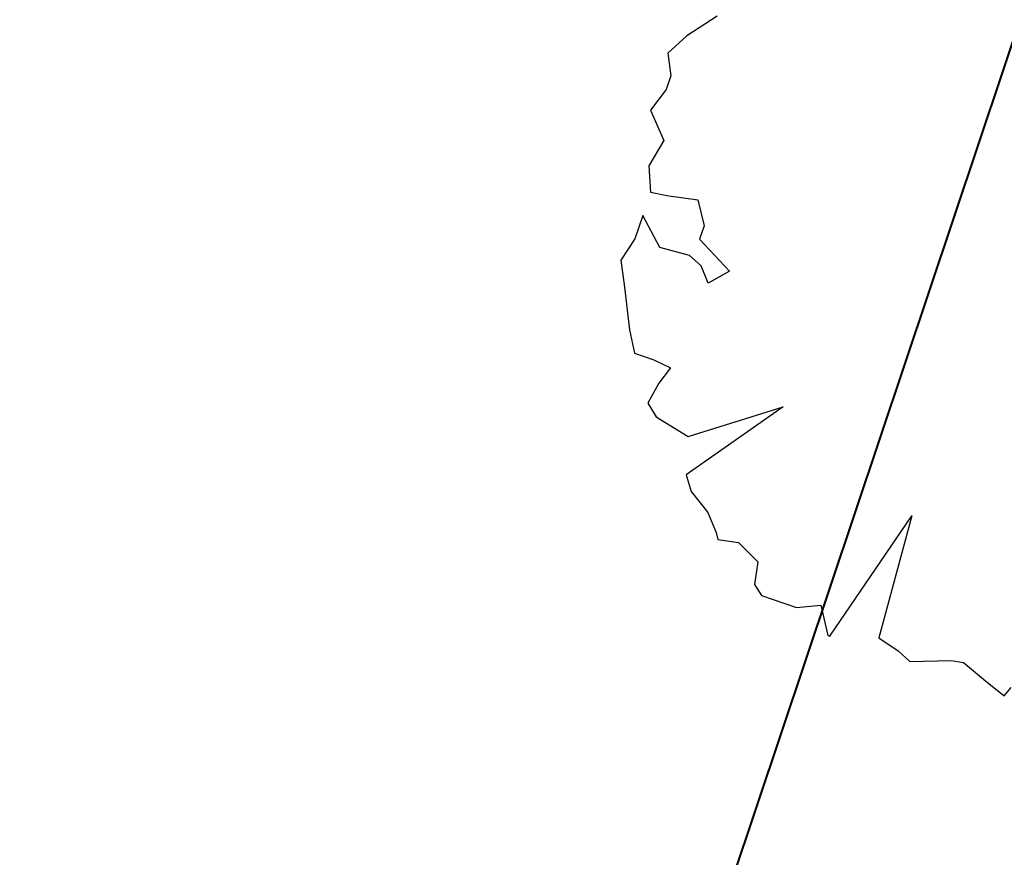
# Model space of a CAD drawing. Header units: metres. Extents: x 6599594 to 6600699, y 5687867 to 5691114.
# Tile 187 of 256: x 6599947.92 to 6599951.2, y 5688882.56 to 5688885.35. Entities that reach past the tile are written whole.
import ezdxf

# ---------------------------------------------------------------- set-up
doc = ezdxf.new("R2010")
doc.units = ezdxf.units.M
doc.header["$MEASUREMENT"] = 0
for name, pattern in [('1', [0]), ('3_EGBZ', [1.5, 1, -0.5]), ('BTO', [0]), ('BUG', [1.5, 1, -0.5])]:
    doc.linetypes.add(name, pattern=pattern)
for name, color, linetype, lineweight in [('_dren', 30, '3_EGBZ', 40), ('_kolor chodnik', 50, '1', 5), ('_kolor jezdnia', 4, '1', 0), ('_kolor pobocze', 211, '1', 5), ('_kolor zjazdy kostka', 7, '1', 5), ('_kolor ścieżka @ 1', 10, '1', 0), ('_nasadzenia', 72, 'BUG', 30), ('_podział mój', 201, 'BTO', 40)]:
    doc.layers.add(name, color=color, linetype=linetype, lineweight=lineweight)
doc.layers.add('RS-drzewa projektowane', color=7, linetype='CONTINUOUS')
pattern_1 = [(45, (0, 0), (-0.1414213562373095, 0.1414213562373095), []), (135, (0, 0), (-0.1414213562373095, -0.1414213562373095), [])]

# ---------------------------------------------------------------- blocks, each defined once
blk = doc.blocks.new('d2')
at = {"layer": '_nasadzenia'}
for p, q in [((-293021.0134116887, 28215.68572355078), (-293021.1669246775, 28215.58608800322)), ((-293021.1669246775, 28215.58608800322), (-293021.2618386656, 28215.49902084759)), ((-293021.2618386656, 28215.49902084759), (-293021.2464474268, 28215.38512895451)), ((-293021.2464474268, 28215.38512895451), (-293021.2697131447, 28215.3170349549)), ((-293021.2697131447, 28215.3170349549), (-293021.3484996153, 28215.21359418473)), ((-293021.3484996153, 28215.21359418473), (-293021.2814021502, 28215.06030916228)), ((-293021.2814021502, 28215.06030916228), (-293021.3571103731, 28214.93409001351)), ((-293021.3571103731, 28214.93409001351), (-293021.3483664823, 28214.80074269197)), ((-293021.3483664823, 28214.80074269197), (-293021.2672380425, 28214.78388680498)), ((-293021.2672380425, 28214.78388680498), (-293021.1113830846, 28214.76322569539)), ((-293021.1113830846, 28214.76322569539), (-293021.0798643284, 28214.63296018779)), ((-293021.3882505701, 28214.6840101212), (-293021.4281346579, 28214.56727755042)), ((-293021.3017019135, 28214.52407919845), (-293021.3882505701, 28214.6840101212)), ((-293021.0798643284, 28214.63296018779), (-293021.1031300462, 28214.56486618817)), ((-293021.4281346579, 28214.56727755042), (-293021.4971955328, 28214.46051383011)), ((-293021.1031300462, 28214.56486618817), (-293020.9515804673, 28214.40445299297)), ((-293021.1524943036, 28214.4839626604), (-293021.3017019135, 28214.52407919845)), ((-293021.4971955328, 28214.46051383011), (-293021.4787260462, 28214.32384355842)), ((-293021.0943861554, 28214.43151886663), (-293021.1524943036, 28214.4839626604)), ((-293021.0592982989, 28214.34348716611), (-293021.0943861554, 28214.43151886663)), ((-293020.9515804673, 28214.40445299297), (-293021.0592982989, 28214.34348716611)), ((-293021.4787260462, 28214.32384355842), (-293021.4543454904, 28214.10911043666)), ((-293021.4543454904, 28214.10911043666), (-293021.4292286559, 28213.99189559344)), ((-293021.4292286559, 28213.99189559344), (-293021.3319726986, 28213.95866609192)), ((-293021.3319726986, 28213.95866609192), (-293021.2477660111, 28213.91903182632)), ((-293021.2477660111, 28213.91903182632), (-293021.3068558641, 28213.8414512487)), ((-293021.3068558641, 28213.8414512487), (-293021.3628674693, 28213.74109229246)), ((-293021.3628674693, 28213.74109229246), (-293021.3211322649, 28213.67251602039)), ((-293020.6827278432, 28213.72211137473), (-293021.1705643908, 28213.3820784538)), ((-293021.1593662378, 28213.57379206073), (-293020.6827278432, 28213.72211137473)), ((-293021.3211322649, 28213.67251602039), (-293021.1593662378, 28213.57379206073)), ((-293021.1705643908, 28213.3820784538), (-293021.14520213, 28213.29736970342)), ((-293021.14520213, 28213.29736970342), (-293021.061486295, 28213.19272325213)), ((-293021.061486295, 28213.19272325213), (-293021.0199965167, 28213.09164088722)), ((-293020.4486406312, 28212.57052589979), (-293020.0360262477, 28213.17468230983)), ((-293020.0360262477, 28213.17468230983), (-293020.2016862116, 28212.5621920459)), ((-293021.0199965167, 28213.09164088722), (-293021.0105163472, 28213.05581184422)), ((-293021.0105163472, 28213.05581184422), (-293020.906613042, 28213.04203777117)), ((-293020.906613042, 28213.04203777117), (-293020.8098479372, 28212.94379608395)), ((-293020.8098479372, 28212.94379608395), (-293020.8269571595, 28212.83014532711)), ((-293020.8269571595, 28212.83014532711), (-293020.7916238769, 28212.77461971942)), ((-293020.7916238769, 28212.77461971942), (-293020.6165631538, 28212.71480661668)), ((-293020.6165631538, 28212.71480661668), (-293020.4929632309, 28212.72689273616)), ((-293020.4929632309, 28212.72689273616), (-293020.4583662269, 28212.57384884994)), ((-293020.4583662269, 28212.57384884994), (-293020.4486406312, 28212.57052589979)), ((-293020.2016862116, 28212.5621920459), (-293020.1046756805, 28212.49645645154)), ((-293020.1046756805, 28212.49645645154), (-293020.0465675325, 28212.44401265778)), ((-293020.0465675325, 28212.44401265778), (-293019.8385154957, 28212.44897060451)), ((-293019.8385154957, 28212.44897060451), (-293019.7768382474, 28212.43876061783)), ((-293019.7768382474, 28212.43876061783), (-293019.6670238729, 28212.34692369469)), ((-293019.6670238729, 28212.34692369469), (-293019.5733370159, 28212.2714603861)), ((-293019.5733370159, 28212.2714603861), (-293019.5372674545, 28212.31345305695))]:
    blk.add_line(p, q, dxfattribs=at)
blk = doc.blocks.new('hhh')
at = {"layer": '_podział mój'}
blk.add_line((6600012.715234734, 5689068.962127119), (6599853.466151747, 5688593.232024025), dxfattribs=at)

msp = doc.modelspace()

# ---------------------------------------------------------------- hatches: boundary and pattern name
at = {"layer": '_kolor chodnik'}
h = msp.add_hatch(dxfattribs=at)
h.set_pattern_fill('ANSI37', color=256, scale=1.6)
h.set_pattern_definition(pattern_1)
h.paths.add_polyline_path([(6599849.938171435, 5688542.085872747), (6599852.232147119, 5688548.938742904), (6599853.573135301, 5688548.489851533), (6599853.827082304, 5688549.248475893), (6599851.793849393, 5688549.929093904), (6599849.895278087, 5688548.982823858), (6599847.823506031, 5688542.793750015)])
edge = h.paths.add_edge_path()
edge.add_line((6600018.106075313, 5689087.454911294), (6600022.42781917, 5689091.229234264))
edge.add_line((6600022.42781917, 5689091.229234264), (6600020.233254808, 5689093.742094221))
edge.add_line((6600020.233254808, 5689093.742094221), (6600017.159471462, 5689091.057656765))
edge.add_arc((6600023.275194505, 5689085.385140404), 8.34143334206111, 137.1531558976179, 148.8016577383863)
edge.add_line((6600016.140105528, 5689089.706021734), (6600018.106075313, 5689087.454911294))
h.paths.add_polyline_path([(6600038.501784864, 5689187.59229436), (6600037.906968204, 5689187.700586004), (6600037.638296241, 5689186.224843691), (6600038.240083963, 5689186.115282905)])
h.paths.add_polyline_path([(6600069.098302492, 5689360.276020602), (6600068.321239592, 5689360.413462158), (6600068.064048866, 5689358.936495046), (6600068.836639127, 5689358.799546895)])
h.paths.add_polyline_path([(6600082.393785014, 5689362.950258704), (6600082.941124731, 5689366.103121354), (6600081.481377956, 5689366.361351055), (6600080.923159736, 5689363.210828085)])
h.paths.add_polyline_path([(6600074.022236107, 5689388.065861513), (6600072.983907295, 5689388.249860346), (6600072.723374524, 5689386.772538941), (6600073.760538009, 5689386.588865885)])
h.paths.add_polyline_path([(6600105.602402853, 5689486.45426531), (6600106.738797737, 5689489.760539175), (6600105.28818975, 5689490.281952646), (6600104.132785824, 5689486.965912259)])
h.paths.add_polyline_path([(6600132.519778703, 5689678.737346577), (6600131.636986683, 5689678.922259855), (6600131.330470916, 5689677.453953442), (6600132.212256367, 5689677.269208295)])
h.paths.add_polyline_path([(6600156.649397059, 5689798.7449027), (6600156.48800471, 5689797.95886096), (6600157.450195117, 5689797.757316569), (6600157.615023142, 5689798.542205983)])
h.paths.add_polyline_path([(6600189.055358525, 5689948.643107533), (6600187.902868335, 5689948.884512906), (6600187.600024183, 5689947.417400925), (6600188.748131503, 5689947.176379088)])
edge = h.paths.add_edge_path()
edge.add_line((6600204.459383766, 5690032.969035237), (6600204.153258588, 5690031.227801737))
edge.add_arc((6600202.328347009, 5690027.299936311), 4.331100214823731, 41.853001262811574, 65.08011546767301, ccw=False)
edge.add_arc((6600032.903931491, 5690051.979071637), 174.020003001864, 352.8070218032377, 353.495463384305)
edge.add_arc((6600202.372679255, 5690027.343587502), 5.999999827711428, 55.12102442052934, 69.64815978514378)
edge = h.paths.add_edge_path()
edge.add_line((6600205.046027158, 5690040.265402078), (6600204.972740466, 5690038.483452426))
edge.add_arc((6600203.986269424, 5690044.401803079), 5.999999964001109, 279.4630688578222, 294.9140560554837)
edge.add_line((6600206.513819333, 5690038.960158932), (6600206.607027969, 5690041.030672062))
edge.add_arc((6600203.986269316, 5690044.401803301), 4.270000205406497, 284.3702444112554, 307.86193139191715, ccw=False)
edge = h.paths.add_edge_path()
edge.add_arc((6600203.547470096, 5690044.558759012), 6.446878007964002, 324.43500910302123, 356.20133685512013, ccw=False)
edge.add_arc((6600203.986269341, 5690044.401803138), 6.000000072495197, 323.2169970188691, 357.4193489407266)
h.paths.add_polyline_path([(6600208.910055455, 5690121.713696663), (6600208.146285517, 5690121.748120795), (6600207.125602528, 5690121.794124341), (6600209.971605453, 5690121.665851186)])
edge = h.paths.add_edge_path()
edge.add_line((6600238.769818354, 5690481.648294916), (6600240.338176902, 5690490.87374652))
edge.add_line((6600240.338176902, 5690490.87374652), (6600241.251295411, 5690510.829461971))
edge.add_line((6600241.251295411, 5690510.829461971), (6600239.524022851, 5690510.928942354))
edge.add_line((6600239.524022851, 5690510.928942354), (6600238.633343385, 5690491.167757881))
edge.add_line((6600238.633343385, 5690491.167757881), (6600234.579716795, 5690467.661262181))
edge.add_line((6600234.579716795, 5690467.661262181), (6600234.449796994, 5690464.966873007))
edge.add_arc((6600242.443669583, 5690464.607462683), 8.001948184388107, 177.4256737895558, 268.2543056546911)
edge.add_line((6600242.199903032, 5690456.609228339), (6600242.216657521, 5690457.359274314))
edge.add_line((6600242.216657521, 5690457.359274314), (6600242.305257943, 5690458.836738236))
edge.add_arc((6600242.444504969, 5690464.607952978), 5.772894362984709, 177.0298084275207, 268.6178439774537, ccw=False)
edge.add_line((6600236.679365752, 5690464.907083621), (6600236.951876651, 5690470.95443634))
edge.add_line((6600236.951876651, 5690470.95443634), (6600238.15078669, 5690478.210832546))
edge.add_line((6600238.15078669, 5690478.210832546), (6600238.769818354, 5690481.648294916))
h.paths.add_polyline_path([(6600238.769818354, 5690481.648294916), (6600238.15078669, 5690478.210832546), (6600239.670056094, 5690477.930590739), (6600240.266710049, 5690481.376366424)])
edge = h.paths.add_edge_path()
edge.add_line((6600223.366500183, 5690460.339976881), (6600223.278629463, 5690457.997544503))
edge.add_arc((6600220.967166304, 5690465.656339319), 7.999999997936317, 286.7940807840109, 300.2738222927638)
edge.add_line((6600225.000231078, 5690458.747331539), (6600225.240084, 5690461.623695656))
edge.add_arc((6600221.105749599, 5690465.648640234), 5.76999998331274, 293.06724424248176, 315.7681070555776, ccw=False)
edge = h.paths.add_edge_path()
edge.add_arc((6600220.025145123, 5690444.676291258), 5.770000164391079, 37.996647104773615, 59.94382588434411, ccw=False)
edge.add_line((6600224.572175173, 5690448.22839199), (6600224.817793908, 5690451.081798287))
edge.add_arc((6600220.025145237, 5690444.676291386), 7.999999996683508, 53.19588653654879, 68.15166733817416)
edge.add_line((6600223.00235276, 5690452.101669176), (6600222.91504296, 5690449.670427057))
edge = h.paths.add_edge_path()
edge.add_arc((6600221.105749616, 5690465.648640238), 7.999999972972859, 328.0222308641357, 357.0132597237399)
edge.add_line((6600229.094882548, 5690465.23180147), (6600229.218816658, 5690467.593604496))
edge.add_line((6600229.218816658, 5690467.593604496), (6600228.218919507, 5690467.645774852))
edge.add_line((6600228.218919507, 5690467.645774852), (6600227.891778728, 5690461.411918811))
h.paths.add_polyline_path([(6600200.980142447, 5690012.236744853), (6600202.317278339, 5690011.956662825), (6600202.522293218, 5690012.935421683), (6600201.182321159, 5690013.216097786)])
h.paths.add_polyline_path([(6600196.457878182, 5689983.98337835), (6600195.202332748, 5689984.246370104), (6600194.899091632, 5689982.777335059), (6600196.150355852, 5689982.515240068)])
edge = h.paths.add_edge_path()
edge.add_line((6600112.305909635, 5689517.991018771), (6600112.691041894, 5689519.807934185))
edge.add_line((6600112.691041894, 5689519.807934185), (6600113.245521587, 5689522.423769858))
edge.add_line((6600113.245521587, 5689522.423769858), (6600111.553124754, 5689522.782507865))
edge.add_line((6600111.553124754, 5689522.782507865), (6600107.405864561, 5689503.21722655))
edge.add_line((6600107.405864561, 5689503.21722655), (6600099.494506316, 5689480.361667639))
edge.add_line((6600099.494506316, 5689480.361667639), (6600099.182814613, 5689478.891218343))
edge.add_arc((6600107.008997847, 5689477.232359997), 8.000059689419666, 168.0325629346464, 257.7529108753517)
edge.add_line((6600105.311960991, 5689469.414366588), (6600105.784990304, 5689471.593619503))
edge.add_arc((6600107.008927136, 5689477.232314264), 5.769999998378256, 168.0321375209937, 257.7533362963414, ccw=False)
edge.add_line((6600101.364343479, 5689478.42879883), (6600101.647245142, 5689479.76342708))
edge.add_line((6600101.647245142, 5689479.76342708), (6600104.132785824, 5689486.965912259))
edge.add_line((6600104.132785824, 5689486.965912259), (6600105.28818975, 5689490.281952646))
edge.add_line((6600105.28818975, 5689490.281952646), (6600108.240043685, 5689498.809726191))
edge.add_line((6600108.240043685, 5689498.809726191), (6600112.305909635, 5689517.991018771))
h.paths.add_polyline_path([(6600136.009573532, 5689645.499114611), (6600138.333647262, 5689645.012304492), (6600138.661671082, 5689646.578318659), (6600134.869459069, 5689647.372651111)])
at = {"layer": '_kolor jezdnia'}
h = msp.add_hatch(dxfattribs=at)
h.set_pattern_fill('ANSI37', color=4, scale=3.5)
h.set_pattern_definition([(45, (0, 0), (-0.3093592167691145, 0.3093592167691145), []), (135, (0, 0), (-0.3093592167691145, -0.3093592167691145), [])])
edge = h.paths.add_edge_path()
edge.add_line((6599833.066047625, 5688539.933393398), (6599850.649511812, 5688527.983462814))
edge.add_arc((6599857.337592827, 5688536.653968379), 10.95025544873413, 169.5012687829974, 232.3548431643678, ccw=False)
edge.add_arc((6599858.085851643, 5688536.618142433), 11.69295282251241, 162.2507788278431, 169.9967502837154, ccw=False)
edge.add_line((6599846.949484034, 5688540.182754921), (6599847.823506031, 5688542.793750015))
edge.add_line((6599847.823506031, 5688542.793750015), (6599849.895278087, 5688548.982823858))
edge.add_line((6599849.895278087, 5688548.982823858), (6599852.434748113, 5688556.56906746))
edge.add_line((6599852.434748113, 5688556.56906746), (6599928.48625871, 5688783.760284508))
edge.add_line((6599928.48625871, 5688783.760284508), (6599931.025728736, 5688791.34652811))
edge.add_line((6599931.025728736, 5688791.34652811), (6599996.657773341, 5688987.411326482))
edge.add_line((6599996.657773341, 5688987.411326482), (6599999.197243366, 5688994.997570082))
edge.add_line((6599999.197243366, 5688994.997570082), (6600021.930100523, 5689062.908193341))
edge.add_line((6600021.930100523, 5689062.908193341), (6600017.620224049, 5689067.371531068))
edge.add_line((6600017.620224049, 5689067.371531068), (6600016.714558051, 5689064.654078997))
edge.add_line((6600016.714558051, 5689064.654078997), (6600012.423620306, 5689051.835617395))
edge.add_line((6600012.423620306, 5689051.835617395), (6600009.884150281, 5689044.249373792))
edge.add_line((6600009.884150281, 5689044.249373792), (6599977.53516164, 5688947.612159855))
edge.add_line((6599977.53516164, 5688947.612159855), (6599974.995691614, 5688940.025916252))
edge.add_line((6599974.995691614, 5688940.025916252), (6599942.096912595, 5688841.746295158))
edge.add_line((6599942.096912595, 5688841.746295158), (6599939.557442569, 5688834.160051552))
edge.add_line((6599939.557442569, 5688834.160051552), (6599882.679288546, 5688664.246042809))
edge.add_line((6599882.679288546, 5688664.246042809), (6599880.139818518, 5688656.659799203))
edge.add_line((6599880.139818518, 5688656.659799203), (6599852.46454386, 5688573.984527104))
edge.add_line((6599852.46454386, 5688573.984527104), (6599842.470137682, 5688544.127903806))
edge.add_arc((6599835.706422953, 5688546.652910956), 7.219660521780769, 248.5480913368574, 339.52856074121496, ccw=False)
h.paths.add_polyline_path([(6600044.653202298, 5689172.271628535), (6600046.276244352, 5689181.431901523), (6600047.759199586, 5689189.801539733), (6600051.0603021, 5689208.432603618), (6600052.368792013, 5689215.817578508), (6600054.808584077, 5689229.587499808), (6600056.11707399, 5689236.972474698), (6600057.346666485, 5689243.912161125), (6600058.655146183, 5689251.297078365), (6600058.831439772, 5689252.292060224), (6600060.098987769, 5689259.445963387), (6600060.139929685, 5689259.677035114), (6600061.407468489, 5689266.830886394), (6600072.329030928, 5689328.470998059), (6600073.637511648, 5689335.855921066), (6600077.337304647, 5689356.73715072), (6600078.820259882, 5689365.106788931), (6600081.142794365, 5689378.214921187), (6600082.538516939, 5689386.092227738), (6600095.187867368, 5689457.483787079), (6600091.082877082, 5689465.8405575), (6600089.043088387, 5689454.328211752), (6600087.870641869, 5689447.711051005), (6600087.560133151, 5689445.958573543), (6600086.562151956, 5689440.326076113), (6600082.433200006, 5689417.022719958), (6600080.95024477, 5689408.65308175), (6600077.202698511, 5689387.502337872), (6600075.719743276, 5689379.132699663), (6600073.469199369, 5689366.430874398), (6600071.986244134, 5689358.061236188), (6600069.98686466, 5689346.776955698), (6600068.591142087, 5689338.899649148), (6600065.559290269, 5689321.78820693), (6600064.163567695, 5689313.910900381), (6600059.719426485, 5689288.828650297), (6600058.323703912, 5689280.951343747), (6600057.563846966, 5689276.662793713), (6600056.168124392, 5689268.785487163), (6600054.804920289, 5689261.091711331), (6600053.409197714, 5689253.21440478), (6600053.264817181, 5689252.399536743), (6600051.869094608, 5689244.522230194), (6600051.183555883, 5689240.653124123), (6600049.787833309, 5689232.775817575), (6600046.593849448, 5689214.749319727), (6600045.198126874, 5689206.872013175), (6600044.41754409, 5689202.466488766), (6600042.934588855, 5689194.096850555), (6600036.429952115, 5689157.38538759), (6600034.946996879, 5689149.01574938), (6600030.579776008, 5689124.367629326), (6600027.529365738, 5689107.151445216), (6600024.895072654, 5689094.014582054), (6600030.583685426, 5689094.264316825), (6600032.945013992, 5689106.191885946), (6600043.170247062, 5689163.901990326)])
edge = h.paths.add_edge_path()
edge.add_line((6600111.106812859, 5689535.144351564), (6600111.256844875, 5689535.85214863))
edge.add_line((6600111.256844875, 5689535.85214863), (6600112.915748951, 5689543.678261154))
edge.add_line((6600112.915748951, 5689543.678261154), (6600117.304772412, 5689564.384094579))
edge.add_line((6600117.304772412, 5689564.384094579), (6600119.067357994, 5689572.699339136))
edge.add_line((6600119.067357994, 5689572.699339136), (6600120.087667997, 5689577.512794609))
edge.add_line((6600120.087667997, 5689577.512794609), (6600121.642890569, 5689584.849775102))
edge.add_line((6600121.642890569, 5689584.849775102), (6600128.436769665, 5689616.900852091))
edge.add_line((6600128.436769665, 5689616.900852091), (6600129.991992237, 5689624.237832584))
edge.add_line((6600129.991992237, 5689624.237832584), (6600132.660554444, 5689636.827148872))
edge.add_line((6600132.660554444, 5689636.827148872), (6600133.208838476, 5689639.444704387))
edge.add_line((6600133.208838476, 5689639.444704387), (6600134.848957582, 5689647.274775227))
edge.add_line((6600134.848957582, 5689647.274775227), (6600138.97649476, 5689666.979995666))
edge.add_line((6600138.97649476, 5689666.979995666), (6600140.51410642, 5689674.320687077))
edge.add_line((6600140.51410642, 5689674.320687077), (6600145.209128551, 5689696.735129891))
edge.add_line((6600145.209128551, 5689696.735129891), (6600146.746740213, 5689704.075821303))
edge.add_line((6600146.746740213, 5689704.075821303), (6600151.462308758, 5689726.588354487))
edge.add_line((6600151.462308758, 5689726.588354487), (6600152.999920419, 5689733.929045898))
edge.add_line((6600152.999920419, 5689733.929045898), (6600155.244070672, 5689744.642813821))
edge.add_line((6600155.244070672, 5689744.642813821), (6600156.781682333, 5689751.983505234))
edge.add_line((6600156.781682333, 5689751.983505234), (6600161.635515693, 5689775.156126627))
edge.add_line((6600161.635515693, 5689775.156126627), (6600163.378142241, 5689783.475576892))
edge.add_line((6600163.378142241, 5689783.475576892), (6600163.850769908, 5689785.731942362))
edge.add_line((6600163.850769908, 5689785.731942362), (6600167.028500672, 5689800.902704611))
edge.add_line((6600167.028500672, 5689800.902704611), (6600179.49088801, 5689860.399222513))
edge.add_line((6600179.49088801, 5689860.399222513), (6600181.233514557, 5689868.718672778))
edge.add_line((6600181.233514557, 5689868.718672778), (6600181.84713393, 5689871.648144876))
edge.add_line((6600181.84713393, 5689871.648144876), (6600183.384745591, 5689878.988836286))
edge.add_line((6600183.384745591, 5689878.988836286), (6600184.935818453, 5689886.393792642))
edge.add_line((6600184.935818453, 5689886.393792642), (6600186.575937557, 5689894.223863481))
edge.add_line((6600186.575937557, 5689894.223863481), (6600194.05133812, 5689929.912074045))
edge.add_line((6600194.05133812, 5689929.912074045), (6600195.691457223, 5689937.742144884))
edge.add_line((6600195.691457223, 5689937.742144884), (6600202.915799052, 5689972.231779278))
edge.add_line((6600202.915799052, 5689972.231779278), (6600204.555918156, 5689980.061850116))
edge.add_line((6600204.555918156, 5689980.061850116), (6600206.062781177, 5689987.255744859))
edge.add_line((6600206.062781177, 5689987.255744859), (6600207.702900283, 5689995.085815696))
edge.add_line((6600207.702900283, 5689995.085815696), (6600210.232559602, 5690007.162628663))
edge.add_line((6600210.232559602, 5690007.162628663), (6600211.694938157, 5690014.144150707))
edge.add_arc((6600028.177652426, 5690052.584442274), 187.5000004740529, 348.1696294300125, 357.4195276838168)
edge.add_line((6600215.487522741, 5690044.142720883), (6600208.310270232, 5690026.480446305))
edge.add_arc((6600032.903933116, 5690051.97907145), 177.2500013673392, 348.1696294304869, 351.7289130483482, ccw=False)
edge.add_line((6600206.38894146, 5690015.640182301), (6600205.966941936, 5690013.625519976))
edge.add_line((6600205.966941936, 5690013.625519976), (6600204.326822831, 5690005.795449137))
edge.add_line((6600204.326822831, 5690005.795449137), (6600197.076961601, 5689971.183982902))
edge.add_line((6600197.076961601, 5689971.183982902), (6600195.334335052, 5689962.864532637))
edge.add_line((6600195.334335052, 5689962.864532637), (6600193.44722506, 5689953.855305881))
edge.add_line((6600193.44722506, 5689953.855305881), (6600191.909227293, 5689946.512771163))
edge.add_line((6600191.909227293, 5689946.512771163), (6600185.496844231, 5689915.899498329))
edge.add_line((6600185.496844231, 5689915.899498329), (6600183.856521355, 5689908.068454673))
edge.add_line((6600183.856521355, 5689908.068454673), (6600182.066605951, 5689899.523243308))
edge.add_line((6600182.066605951, 5689899.523243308), (6600180.32407057, 5689891.204228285))
edge.add_line((6600180.32407057, 5689891.204228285), (6600174.320344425, 5689862.541919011))
edge.add_line((6600174.320344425, 5689862.541919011), (6600172.577809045, 5689854.222903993))
edge.add_line((6600172.577809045, 5689854.222903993), (6600163.663810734, 5689811.666703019))
edge.add_line((6600163.663810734, 5689811.666703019), (6600162.023782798, 5689803.837067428))
edge.add_line((6600162.023782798, 5689803.837067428), (6600160.924220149, 5689798.587659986))
edge.add_line((6600160.924220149, 5689798.587659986), (6600159.279208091, 5689790.734229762))
edge.add_line((6600159.279208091, 5689790.734229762), (6600157.107250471, 5689780.365115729))
edge.add_line((6600157.107250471, 5689780.365115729), (6600155.462238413, 5689772.511685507))
edge.add_line((6600155.462238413, 5689772.511685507), (6600153.380318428, 5689762.572418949))
edge.add_line((6600153.380318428, 5689762.572418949), (6600151.735124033, 5689754.718118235))
edge.add_line((6600151.735124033, 5689754.718118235), (6600148.586504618, 5689739.686336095))
edge.add_line((6600148.586504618, 5689739.686336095), (6600146.885007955, 5689731.563243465))
edge.add_line((6600146.885007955, 5689731.563243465), (6600141.75088822, 5689707.052510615))
edge.add_line((6600141.75088822, 5689707.052510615), (6600140.110896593, 5689699.223048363))
edge.add_line((6600140.110896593, 5689699.223048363), (6600133.483561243, 5689667.583574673))
edge.add_line((6600133.483561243, 5689667.583574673), (6600131.860394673, 5689659.834436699))
edge.add_line((6600131.860394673, 5689659.834436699), (6600131.740984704, 5689659.26436315))
edge.add_line((6600131.740984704, 5689659.26436315), (6600130.117814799, 5689651.515209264))
edge.add_line((6600130.117814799, 5689651.515209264), (6600127.27873359, 5689637.961189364))
edge.add_line((6600127.27873359, 5689637.961189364), (6600126.924568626, 5689636.290366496))
edge.add_line((6600126.924568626, 5689636.290366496), (6600125.166244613, 5689627.995226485))
edge.add_line((6600125.166244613, 5689627.995226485), (6600118.009503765, 5689594.232298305))
edge.add_line((6600118.009503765, 5689594.232298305), (6600116.25117975, 5689585.937158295))
edge.add_line((6600116.25117975, 5689585.937158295), (6600113.665314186, 5689573.737975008))
edge.add_line((6600113.665314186, 5689573.737975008), (6600111.898534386, 5689565.402943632))
edge.add_line((6600111.898534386, 5689565.402943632), (6600104.889982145, 5689532.339115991))
edge.add_line((6600104.889982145, 5689532.339115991), (6600103.22663594, 5689524.492047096))
edge.add_line((6600103.22663594, 5689524.492047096), (6600096.623876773, 5689493.342605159))
edge.add_line((6600096.623876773, 5689493.342605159), (6600094.968986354, 5689485.535427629))
edge.add_line((6600094.968986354, 5689485.535427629), (6600094.300101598, 5689482.379870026))
edge.add_line((6600094.300101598, 5689482.379870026), (6600099.182814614, 5689478.891218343))
edge.add_line((6600099.182814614, 5689478.891218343), (6600099.494506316, 5689480.361667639))
edge.add_line((6600099.494506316, 5689480.361667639), (6600111.106812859, 5689535.144351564))
edge = h.paths.add_edge_path()
edge.add_arc((6600239.213891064, 5690851.400367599), 10.00000000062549, -2.8342403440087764, 76.13703556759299, ccw=False)
edge.add_line((6600249.201658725, 5690850.905901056), (6600249.082723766, 5690848.503524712))
edge.add_line((6600249.082723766, 5690848.503524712), (6600247.016487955, 5690806.767468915))
edge.add_line((6600247.016487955, 5690806.767468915), (6600246.092398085, 5690789.152178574))
edge.add_line((6600246.092398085, 5690789.152178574), (6600233.768116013, 5690572.015170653))
edge.add_line((6600233.768116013, 5690572.015170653), (6600228.959056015, 5690465.296202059))
edge.add_line((6600228.959056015, 5690465.296202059), (6600234.588724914, 5690465.017134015))
edge.add_line((6600234.588724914, 5690465.017134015), (6600239.262540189, 5690571.767576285))
edge.add_line((6600239.262540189, 5690571.767576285), (6600252.50503885, 5690806.400146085))
edge.add_line((6600252.50503885, 5690806.400146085), (6600254.569211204, 5690848.094521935))
edge.add_arc((6600262.559425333, 5690847.6989487), 7.999999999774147, 76.13703557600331, 177.1657596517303, ccw=False)
edge.add_line((6600264.476229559, 5690855.465921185), (6600241.609896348, 5690861.109083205))
edge = h.paths.add_edge_path()
edge.add_line((6600250.031475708, 5690451.625307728), (6600250.231741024, 5690455.772579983))
edge.add_line((6600250.231741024, 5690455.772579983), (6600246.257763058, 5690456.417303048))
edge.add_line((6600246.257763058, 5690456.417303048), (6600242.171761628, 5690456.61060902))
edge.add_arc((6600242.563100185, 5690464.586983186), 7.985968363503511, 176.9123644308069, 267.1911945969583, ccw=False)
edge.add_line((6600234.588724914, 5690465.017134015), (6600228.959056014, 5690465.296202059))
edge.add_arc((6600220.965133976, 5690465.657286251), 8.002072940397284, 267.8289300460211, 357.413716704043, ccw=False)
edge.add_line((6600220.661989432, 5690457.660957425), (6600212.406915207, 5690458.119572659))
edge.add_line((6600212.406915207, 5690458.119572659), (6600208.431872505, 5690457.817501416))
edge.add_line((6600208.431872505, 5690457.817501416), (6600208.233912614, 5690454.548331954))
edge.add_line((6600208.233912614, 5690454.548331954), (6600212.129565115, 5690453.127270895))
edge.add_line((6600212.129565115, 5690453.127270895), (6600218.640548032, 5690452.76554962))
edge.add_line((6600218.640548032, 5690452.76554962), (6600216.486747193, 5690452.885205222))
edge.add_line((6600216.486747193, 5690452.885205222), (6600220.468905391, 5690452.663974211))
edge.add_arc((6600220.025145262, 5690444.676291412), 7.99999997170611, -0.3386579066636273, 86.8201700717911, ccw=False)
edge.add_line((6600228.025005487, 5690444.629006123), (6600227.803602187, 5690439.649256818))
edge.add_line((6600227.803602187, 5690439.649256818), (6600226.885525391, 5690435.936828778))
edge.add_line((6600226.885525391, 5690435.936828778), (6600225.534849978, 5690405.967249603))
edge.add_line((6600225.534849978, 5690405.967249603), (6600226.115199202, 5690402.187514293))
edge.add_line((6600226.115199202, 5690402.187514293), (6600213.445139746, 5690121.008786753))
edge.add_line((6600213.445139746, 5690121.008786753), (6600213.352800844, 5690118.960058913))
edge.add_line((6600213.352800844, 5690118.960058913), (6600209.980184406, 5690044.131649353))
edge.add_arc((6600203.98626942, 5690044.401803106), 5.999999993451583, 257.4162346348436, 357.41934921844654, ccw=False)
edge.add_line((6600202.679069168, 5690038.545931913), (6600201.589735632, 5690033.666039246))
edge.add_line((6600201.589735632, 5690033.666039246), (6600203.67987942, 5690033.199458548))
edge.add_arc((6600202.372679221, 5690027.343587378), 5.999999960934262, -8.27108729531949, 77.41623506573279, ccw=False)
edge.add_line((6600208.310270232, 5690026.480446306), (6600215.487522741, 5690044.142720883))
edge.add_line((6600215.487522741, 5690044.142720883), (6600216.199687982, 5690059.9446614))
edge.add_line((6600216.199687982, 5690059.9446614), (6600216.537356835, 5690067.437056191))
edge.add_line((6600216.537356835, 5690067.437056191), (6600223.893528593, 5690230.66011469))
edge.add_line((6600223.893528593, 5690230.66011469), (6600224.231197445, 5690238.152509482))
edge.add_line((6600224.231197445, 5690238.152509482), (6600233.507835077, 5690443.987992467))
edge.add_arc((6600241.499722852, 5690443.627812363), 7.999999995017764, 87.29208981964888, 177.4195277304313, ccw=False)
edge.add_line((6600241.877677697, 5690451.618879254), (6600246.021541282, 5690451.422886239))
edge.add_line((6600246.021541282, 5690451.422886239), (6600246.427694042, 5690451.44338883))
edge.add_line((6600246.427694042, 5690451.44338883), (6600246.79397003, 5690451.461878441))
edge.add_line((6600246.79397003, 5690451.461878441), (6600250.031475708, 5690451.625307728))
edge = h.paths.add_edge_path()
edge.add_line((6600007.33756506, 5689086.20374581), (6600006.980466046, 5689080.740822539))
edge.add_line((6600006.980466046, 5689080.740822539), (6600007.229745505, 5689080.720859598))
edge.add_line((6600007.229745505, 5689080.720859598), (6600008.093335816, 5689080.601653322))
edge.add_line((6600008.093335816, 5689080.601653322), (6600008.702681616, 5689080.53831051))
edge.add_arc((6600008.140193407, 5689070.554142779), 9.999999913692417, -18.557800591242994, 86.77547804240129, ccw=False)
edge.add_line((6600017.620224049, 5689067.371531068), (6600021.930100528, 5689062.908193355))
edge.add_arc((6599734.83819726, 5689159.011261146), 302.7499967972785, 341.4922000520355, 343.8640860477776)
edge.add_arc((6600034.895369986, 5689072.315877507), 9.581213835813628, 98.63328270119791, 164.5273290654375, ccw=False)
edge.add_line((6600033.457137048, 5689081.788529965), (6600033.832640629, 5689081.798737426))
edge.add_line((6600033.832640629, 5689081.798737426), (6600034.422462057, 5689082.05700874))
edge.add_line((6600034.422462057, 5689082.05700874), (6600036.833623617, 5689082.139040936))
edge.add_line((6600036.833623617, 5689082.139040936), (6600036.730225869, 5689087.148851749))
edge.add_line((6600036.730225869, 5689087.148851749), (6600036.579860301, 5689087.134303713))
edge.add_arc((6600036.479565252, 5689093.136286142), 6.002820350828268, 169.1687651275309, 270.9573417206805, ccw=False)
edge.add_line((6600030.583685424, 5689094.264316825), (6600024.895072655, 5689094.014582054))
edge.add_arc((6600015.200558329, 5689096.162123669), 9.929528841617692, 271.0943432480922, 347.5094668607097, ccw=False)
edge.add_arc((6600014.909438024, 5689089.646776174), 3.446070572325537, 264.4236009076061, 278.0194998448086, ccw=False)
edge.add_line((6600014.574573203, 5689086.217014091), (6600014.299554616, 5689086.232508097))
edge.add_line((6600014.299554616, 5689086.232508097), (6600010.474232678, 5689086.448019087))
edge.add_line((6600010.474232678, 5689086.448019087), (6600007.33756506, 5689086.20374581))
edge = h.paths.add_edge_path()
edge.add_line((6600105.490725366, 5689463.953528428), (6600106.927559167, 5689464.047234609))
edge.add_line((6600106.927559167, 5689464.047234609), (6600107.835, 5689468.66))
edge.add_line((6600107.835, 5689468.66), (6600105.311960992, 5689469.414366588))
edge.add_arc((6600107.008997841, 5689477.232359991), 8.000059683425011, 168.0325628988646, 257.75291091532, ccw=False)
edge.add_line((6600099.182814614, 5689478.891218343), (6600094.300101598, 5689482.379870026))
edge.add_arc((6600586.245114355, 5689378.104238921), 502.8750369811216, 168.032376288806, 169.9522165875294)
edge.add_line((6600091.082877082, 5689465.8405575), (6600095.187867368, 5689457.483787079))
edge.add_arc((6600103.065173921, 5689456.088064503), 8.000000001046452, 77.7533362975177, 169.9524553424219, ccw=False)
edge.add_line((6600104.762140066, 5689463.906012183), (6600105.490725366, 5689463.953528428))
at = {"layer": '_kolor pobocze'}
h = msp.add_hatch(dxfattribs=at)
h.set_pattern_fill('ANSI37', color=256, scale=1.6)
h.set_pattern_definition(pattern_1)
edge = h.paths.add_edge_path()
edge.add_line((6600035.926965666, 5689101.569442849), (6600036.046865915, 5689102.311543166))
edge.add_arc((6600058.171848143, 5689233.778275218), 133.3154772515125, 259.4578941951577, 260.4470163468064, ccw=False)
edge.add_line((6600033.780707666, 5689102.713067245), (6600032.142559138, 5689101.847662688))
edge.add_arc((6599734.838175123, 5689159.011266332), 302.7500195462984, 347.6801154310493, 349.11639019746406, ccw=False)
edge.add_arc((6600036.478170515, 5689093.133441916), 6.000000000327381, 167.68011541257, 271.5571101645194)
edge.add_line((6600036.64121064, 5689087.1356575), (6600036.730491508, 5689087.137804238))
edge.add_line((6600036.730491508, 5689087.137804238), (6600036.712463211, 5689087.887583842))
edge.add_line((6600036.712463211, 5689087.887583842), (6600036.559840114, 5689087.884077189))
edge.add_arc((6600036.482532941, 5689093.14290691), 5.259397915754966, 170.6455005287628, 270.8422131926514, ccw=False)
edge.add_arc((6600545.796425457, 5688991.216220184), 524.6691769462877, 167.9170060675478, 168.7028219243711, ccw=False)
edge.add_line((6600032.751078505, 5689101.044345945), (6600034.011432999, 5689101.917298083))
edge.add_line((6600034.011432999, 5689101.917298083), (6600035.926965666, 5689101.569442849))
edge = h.paths.add_edge_path()
edge.add_line((6600002.828843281, 5688994.032881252), (6600003.066918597, 5688994.74409159))
edge.add_line((6600003.066918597, 5688994.74409159), (6600001.227880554, 5688995.359703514))
edge.add_line((6600001.227880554, 5688995.359703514), (6600000.55876659, 5688996.702196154))
edge.add_line((6600000.55876659, 5688996.702196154), (6600022.641310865, 5689062.67011804))
edge.add_arc((6599734.838193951, 5689159.011262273), 303.5000002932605, 341.4922000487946, 343.8640860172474)
edge.add_arc((6600035.267451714, 5689072.092773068), 9.250000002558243, 91.55711016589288, 163.8640860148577, ccw=False)
edge.add_line((6600035.016098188, 5689081.339357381), (6600036.868703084, 5689081.389717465))
edge.add_line((6600036.868703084, 5689081.389717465), (6600036.850674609, 5689082.139504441))
edge.add_line((6600036.850674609, 5689082.139504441), (6600034.99571817, 5689082.089080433))
edge.add_arc((6600035.267451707, 5689072.092773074), 9.999999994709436, 91.55711014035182, 163.8640860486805)
edge.add_arc((6599734.838192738, 5689159.011262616), 302.7500015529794, 341.4922000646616, 343.8640860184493, ccw=False)
edge.add_line((6600021.930100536, 5689062.908193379), (6599999.748942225, 5688996.645678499))
edge.add_line((6599999.748942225, 5688996.645678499), (6600000.695212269, 5688994.747107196))
edge.add_line((6600000.695212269, 5688994.747107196), (6600002.828843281, 5688994.032881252))
h.paths.add_polyline_path([(6599971.7492186, 5688907.297112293), (6599971.084233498, 5688908.631320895), (6599997.822068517, 5688988.526766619), (6599999.164561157, 5688989.195880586), (6600001.003599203, 5688988.580268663), (6600001.241674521, 5688989.291479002), (6599999.108043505, 5688990.005704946), (6599997.209472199, 5688989.059434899), (6599970.270280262, 5688908.583087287), (6599971.216550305, 5688906.684515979), (6599973.350181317, 5688905.970290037), (6599973.588256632, 5688906.681500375)])
h.paths.add_polyline_path([(6599932.504667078, 5688790.060553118), (6599931.835553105, 5688791.403045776), (6599968.343406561, 5688900.4641754), (6599969.685899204, 5688901.133289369), (6599971.524937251, 5688900.517677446), (6599971.763012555, 5688901.228887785), (6599969.629381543, 5688901.94311373), (6599967.730810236, 5688900.996843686), (6599931.025728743, 5688791.34652811), (6599931.971998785, 5688789.447956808), (6599934.105629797, 5688788.73373086), (6599934.343705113, 5688789.4449412)])
at = {"layer": '_kolor zjazdy kostka'}
h = msp.add_hatch(dxfattribs=at)
h.set_pattern_fill('ANSI37', color=256, scale=1.6)
h.set_pattern_definition(pattern_1)
h.paths.add_polyline_path([(6600244.137440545, 5690813.934732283), (6600242.369522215, 5690814.022127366), (6600242.097568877, 5690808.528921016), (6600243.865482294, 5690808.441426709)])
h.paths.add_polyline_path([(6600247.012128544, 5690806.679412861), (6600247.442736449, 5690815.377295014), (6600247.393289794, 5690814.378518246), (6600247.113277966, 5690808.722537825)])
h.paths.add_polyline_path([(6600242.297085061, 5690788.088808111), (6600240.958726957, 5690788.155683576), (6600240.648818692, 5690782.664569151), (6600241.987258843, 5690782.599147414)])
h.paths.add_polyline_path([(6600245.558275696, 5690780.919298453), (6600246.037231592, 5690789.405686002), (6600244.985820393, 5690788.453468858), (6600244.612601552, 5690781.981345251)])
h.paths.add_polyline_path([(6600241.348405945, 5690723.711515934), (6600242.272017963, 5690722.691689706), (6600242.749709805, 5690731.155680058), (6600241.698138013, 5690730.203317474), (6600241.472690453, 5690726.27550499)])
h.paths.add_polyline_path([(6600225.772794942, 5690394.589141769), (6600224.731429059, 5690393.637598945), (6600224.461246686, 5690387.644646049), (6600225.412923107, 5690386.603142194)])
h.paths.add_polyline_path([(6600223.012390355, 5690333.280720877), (6600223.372595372, 5690341.272607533), (6600222.32835346, 5690340.318436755), (6600222.058239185, 5690334.324941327)])
h.paths.add_polyline_path([(6600215.496388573, 5690166.390602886), (6600215.856593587, 5690174.382489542), (6600214.812834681, 5690173.428760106), (6600214.542018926, 5690167.435062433)])
h.paths.add_polyline_path([(6600212.446537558, 5690121.053392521), (6600213.399499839, 5690120.010473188), (6600213.788744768, 5690128.503024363), (6600212.745135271, 5690127.54943145)])
h.paths.add_polyline_path([(6600209.977420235, 5690121.665589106), (6600210.225142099, 5690127.162117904), (6600207.346107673, 5690127.291879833), (6600207.119593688, 5690121.794395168)])
h.paths.add_polyline_path([(6600207.950178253, 5690070.725854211), (6600204.880846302, 5690070.828947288), (6600204.643784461, 5690065.333808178), (6600207.702521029, 5690065.204598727)])
h.paths.add_polyline_path([(6600200.981479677, 5690012.236464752), (6600199.969248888, 5690007.339980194), (6600201.282587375, 5690007.064882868), (6600202.31726072, 5690011.956666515)])
h.paths.add_polyline_path([(6600193.613960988, 5689970.406358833), (6600192.398010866, 5689970.660657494), (6600191.286205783, 5689965.274578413), (6600192.486379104, 5689965.023185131)])
h.paths.add_polyline_path([(6600189.061271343, 5689948.671423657), (6600189.98413328, 5689953.050774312), (6600188.818902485, 5689953.32186217), (6600187.908781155, 5689948.91282903)])
h.paths.add_polyline_path([(6600180.976201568, 5689915.317449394), (6600179.952861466, 5689910.421322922), (6600181.008474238, 5689910.200199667), (6600182.033843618, 5689915.09540201)])
h.paths.add_polyline_path([(6600176.508279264, 5689893.538690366), (6600177.476023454, 5689893.335973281), (6600178.603605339, 5689898.719146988), (6600177.636002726, 5689898.922290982)])
h.paths.add_polyline_path([(6600179.28182965, 5689859.401159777), (6600180.522246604, 5689860.211927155), (6600181.057490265, 5689860.561775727), (6600183.598022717, 5689860.029600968), (6600184.726606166, 5689865.412570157), (6600182.186324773, 5689865.943033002), (6600181.604764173, 5689866.832779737), (6600181.024456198, 5689867.720610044)])
h.paths.add_polyline_path([(6600160.200810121, 5689810.862606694), (6600159.232772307, 5689811.065842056), (6600158.207991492, 5689806.171529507), (6600159.175735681, 5689805.968812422)])
h.paths.add_polyline_path([(6600156.49391753, 5689797.987177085), (6600155.463416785, 5689793.068691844), (6600156.431160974, 5689792.865974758), (6600157.461419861, 5689797.784520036)])
edge = h.paths.add_edge_path()
edge.add_arc((6600173.111981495, 5689800.679690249), 5.999999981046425, 204.673115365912, 239.5411154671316, ccw=False)
edge.add_arc((6600173.162096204, 5689800.685330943), 6.047914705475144, 168.3203586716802, 204.5234866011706, ccw=False)
edge.add_line((6600167.239404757, 5689801.9096668), (6600163.651667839, 5689784.781499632))
edge.add_arc((6600169.524220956, 5689783.551410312), 5.999999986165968, 139.2146049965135, 168.1696294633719, ccw=False)
edge.add_arc((6600169.524220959, 5689783.551410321), 5.999999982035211, 96.80962310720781, 139.2146050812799, ccw=False)
edge.add_line((6600168.812796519, 5689789.509083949), (6600170.070461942, 5689795.507731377))
h.paths.add_polyline_path([(6600163.526364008, 5689776.866746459), (6600166.051243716, 5689776.337874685), (6600167.179826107, 5689781.720838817), (6600164.653945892, 5689782.249920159), (6600163.941148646, 5689783.340449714), (6600163.493329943, 5689784.025580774), (6600161.750703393, 5689775.706130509), (6600162.438017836, 5689776.155376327)])
h.paths.add_polyline_path([(6600152.614191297, 5689774.643430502), (6600153.639138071, 5689779.536616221), (6600152.646757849, 5689779.744928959), (6600151.646447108, 5689774.846147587)])
h.paths.add_polyline_path([(6600150.121074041, 5689767.466820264), (6600148.177624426, 5689758.16795459), (6600149.115997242, 5689757.971390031), (6600151.066362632, 5689767.268392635)])
h.paths.add_polyline_path([(6600142.970741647, 5689739.332500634), (6600141.888449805, 5689734.142420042), (6600144.036614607, 5689733.695518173), (6600145.123068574, 5689738.882330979)])
h.paths.add_polyline_path([(6600136.256357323, 5689701.052153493), (6600137.154085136, 5689700.864096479), (6600138.287960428, 5689706.274871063), (6600137.386492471, 5689706.464182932)])
h.paths.add_polyline_path([(6600130.081494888, 5689667.099389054), (6600129.212847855, 5689667.281639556), (6600128.083282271, 5689661.898895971), (6600128.953953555, 5689661.716447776)])
h.paths.add_polyline_path([(6600128.397394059, 5689659.030340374), (6600127.554144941, 5689659.207226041), (6600126.49340855, 5689653.810049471), (6600127.269860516, 5689653.647397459)])
h.paths.add_polyline_path([(6600134.990411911, 5689640.633636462), (6600137.30714639, 5689640.148363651), (6600138.339560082, 5689645.040620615), (6600136.015486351, 5689645.500958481), (6600135.435178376, 5689646.388788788), (6600134.8548704, 5689647.276619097), (6600133.214751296, 5689639.446548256), (6600134.102581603, 5689640.026856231)])
h.paths.add_polyline_path([(6600122.164164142, 5689634.294831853), (6600121.024067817, 5689628.914244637), (6600122.015114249, 5689628.705875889), (6600123.155614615, 5689634.086346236)])
h.paths.add_polyline_path([(6600114.54207576, 5689593.450769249), (6600113.493359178, 5689593.398339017), (6600112.364315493, 5689588.045694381), (6600113.29076438, 5689587.54753241)])
h.paths.add_polyline_path([(6600110.194543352, 5689572.941097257), (6600109.20781945, 5689573.148880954), (6600108.067717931, 5689567.768269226), (6600109.05014319, 5689567.535215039)])
h.paths.add_polyline_path([(6600119.083213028, 5689565.540446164), (6600119.089125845, 5689565.542290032), (6600121.462438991, 5689565.065690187), (6600122.598093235, 5689570.447168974), (6600120.229622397, 5689570.949214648), (6600119.651446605, 5689571.8119627), (6600119.073270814, 5689572.727655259), (6600117.310757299, 5689564.412754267)])
h.paths.add_polyline_path([(6600101.698666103, 5689532.937884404), (6600100.730666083, 5689533.141679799), (6600099.694214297, 5689528.250234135), (6600100.669121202, 5689528.045267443)])
h.paths.add_polyline_path([(6600094.064021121, 5689496.827028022), (6600093.080194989, 5689497.033910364), (6600092.036590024, 5689492.143967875), (6600093.038865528, 5689491.933250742)])
h.paths.add_polyline_path([(6600083.709836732, 5689453.74980843), (6600082.738586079, 5689448.336231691), (6600084.647281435, 5689448.027407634), (6600085.606840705, 5689453.416583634)])
h.paths.add_polyline_path([(6600084.434394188, 5689446.82589514), (6600083.348896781, 5689447.018140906), (6600082.567374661, 5689442.58660872), (6600083.649300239, 5689442.394910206)])
h.paths.add_polyline_path([(6600078.04194071, 5689410.721110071), (6600078.996952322, 5689416.137564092), (6600078.054833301, 5689416.304853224), (6600077.111232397, 5689410.886043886)])
h.paths.add_polyline_path([(6600072.911565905, 5689386.768652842), (6600071.960466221, 5689381.312635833), (6600072.800073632, 5689381.16322159), (6600073.766450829, 5689386.590709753)])
h.paths.add_polyline_path([(6600082.887400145, 5689379.432062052), (6600085.278102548, 5689379.03494316), (6600086.160383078, 5689383.956496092), (6600083.759726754, 5689384.355378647), (6600083.152078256, 5689385.224725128), (6600082.544429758, 5689386.094071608), (6600081.148707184, 5689378.216765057), (6600082.018053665, 5689378.824413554)])
h.paths.add_polyline_path([(6600080.731401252, 5689363.247695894), (6600080.041469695, 5689363.369939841), (6600079.433821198, 5689364.239286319), (6600078.8261727, 5689365.1086328), (6600077.343217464, 5689356.73899459), (6600078.212563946, 5689357.346643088), (6600079.081910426, 5689357.954291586), (6600081.429189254, 5689357.564866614), (6600082.388748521, 5689362.980514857)])
h.paths.add_polyline_path([(6600069.104215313, 5689360.304336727), (6600070.063917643, 5689365.720487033), (6600069.2708267, 5689365.861009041), (6600068.327152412, 5689360.441778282)])
h.paths.add_polyline_path([(6600066.550616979, 5689345.891799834), (6600065.546169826, 5689346.069805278), (6600064.677796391, 5689341.145792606), (6600065.678290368, 5689340.968483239)])
h.paths.add_polyline_path([(6600061.138656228, 5689321.077501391), (6600060.270282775, 5689316.15348863), (6600061.250715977, 5689315.979734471), (6600062.127590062, 5689320.902245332)])
h.paths.add_polyline_path([(6600055.325252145, 5689288.11325564), (6600054.456878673, 5689283.189242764), (6600055.410852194, 5689283.020177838), (6600056.283178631, 5689287.917022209)])
h.paths.add_polyline_path([(6600048.045675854, 5689182.819289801), (6600050.371939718, 5689182.407116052), (6600051.31444535, 5689187.67761207), (6600048.980409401, 5689188.064690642), (6600048.372760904, 5689188.934037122), (6600047.765112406, 5689189.803383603), (6600046.306982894, 5689181.603992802), (6600046.972918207, 5689182.069462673)])
h.paths.add_polyline_path([(6600040.943690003, 5689201.374141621), (6600039.339175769, 5689201.66987967), (6600038.429882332, 5689196.244216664), (6600039.984130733, 5689195.958493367)])
h.paths.add_polyline_path([(6600032.993704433, 5689156.473759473), (6600032.278185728, 5689156.600537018), (6600031.299242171, 5689151.188930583), (6600032.034145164, 5689151.058111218)])
h.paths.add_polyline_path([(6600026.309179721, 5689123.603833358), (6600025.417362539, 5689118.683970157), (6600026.271201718, 5689118.532684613), (6600027.143528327, 5689123.456001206)])
h.paths.add_polyline_path([(6600013.302986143, 5689054.462576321), (6600015.842456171, 5689062.048819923), (6600014.576741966, 5689061.417973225), (6600012.672139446, 5689055.728290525)])
h.paths.add_polyline_path([(6599974.547216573, 5688938.686171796), (6599977.086686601, 5688946.272415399), (6599975.820972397, 5688945.641568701), (6599973.916369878, 5688939.951886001)])
h.paths.add_polyline_path([(6599942.102825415, 5688841.748139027), (6599940.837111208, 5688841.117292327), (6599938.932508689, 5688835.427609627), (6599939.563355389, 5688834.161895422)])
h.paths.add_polyline_path([(6599882.685201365, 5688664.247886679), (6599881.419487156, 5688663.617039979), (6599879.514884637, 5688657.927357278), (6599880.145731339, 5688656.661643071)])
h.paths.add_polyline_path([(6599851.799762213, 5688549.930937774), (6599853.832995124, 5688549.250319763), (6599855.42016389, 5688553.991722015), (6599853.386930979, 5688554.672340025), (6599852.913795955, 5688555.621625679), (6599852.440660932, 5688556.570911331), (6599849.901190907, 5688548.984667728)])
h.paths.add_polyline_path([(6600233.581687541, 5690586.458647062), (6600234.520016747, 5690585.337735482), (6600234.976631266, 5690593.428266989), (6600233.922640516, 5690592.499827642)])
h.paths.add_polyline_path([(6600231.72837122, 5690526.750719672), (6600230.676277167, 5690525.793817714), (6600230.420013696, 5690519.782861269), (6600231.363586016, 5690518.655686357)])
h.paths.add_polyline_path([(6600237.577122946, 5690639.505119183), (6600236.516490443, 5690638.540451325), (6600236.176926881, 5690632.541599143), (6600237.1204992, 5690631.41442423)])
h.paths.add_polyline_path([(6600238.927801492, 5690681.139540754), (6600239.8637879, 5690680.021427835), (6600240.320411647, 5690688.112122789), (6600239.268317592, 5690687.155220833)])
h.paths.add_polyline_path([(6600218.12228406, 5690224.814875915), (6600217.079933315, 5690223.86243318), (6600216.809648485, 5690217.865326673), (6600217.762143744, 5690216.822918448)])
h.paths.add_polyline_path([(6600219.363739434, 5690274.535639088), (6600220.31588625, 5690273.493612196), (6600220.675810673, 5690281.480778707), (6600219.633750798, 5690280.528598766)])
h.paths.add_polyline_path([(6600168.759867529, 5689856.554734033), (6600169.729143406, 5689856.3516961), (6600170.857343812, 5689861.737822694), (6600169.889741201, 5689861.940966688)])
h.paths.add_polyline_path([(6600168.841833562, 5689852.115601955), (6600167.871405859, 5689852.319339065), (6600166.844894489, 5689847.425845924), (6600167.816759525, 5689847.221809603)])
at = {"layer": '_kolor ścieżka @ 1'}
h = msp.add_hatch(dxfattribs=at)
h.set_pattern_fill('ANSI37', color=10, scale=1.8)
h.set_pattern_definition([(45, (0, 0), (-0.1590990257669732, 0.1590990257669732), []), (135, (0, 0), (-0.1590990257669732, -0.1590990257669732), [])])
edge = h.paths.add_edge_path()
edge.add_line((6599877.145262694, 5688659.244027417), (6599854.614951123, 5688591.938475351))
edge.add_line((6599854.614951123, 5688591.938475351), (6599854.214414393, 5688589.387325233))
edge.add_line((6599854.214414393, 5688589.387325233), (6599839.435327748, 5688545.233719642))
edge.add_arc((6599834.523035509, 5688547.748213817), 5.518450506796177, 246.51508714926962, 332.8930934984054, ccw=False)
edge.add_line((6599832.323891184, 5688542.686883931), (6599836.925902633, 5688539.594394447))
edge.add_arc((6599835.881373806, 5688546.52869976), 7.012533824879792, 278.5661808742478, 339.9794081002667)
edge.add_line((6599842.470137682, 5688544.127903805), (6599857.359687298, 5688588.607952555))
edge.add_line((6599857.359687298, 5688588.607952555), (6599857.303782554, 5688591.591210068))
edge.add_line((6599857.303782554, 5688591.591210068), (6599879.508971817, 5688657.925513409))
edge.add_line((6599879.508971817, 5688657.925513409), (6599879.193548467, 5688658.558370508))
edge.add_line((6599879.193548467, 5688658.558370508), (6599877.145262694, 5688659.244027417))
h.paths.add_polyline_path([(6599879.193548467, 5688658.558370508), (6599879.508971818, 5688657.925513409), (6599881.413574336, 5688663.615196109), (6599880.780717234, 5688663.299772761), (6599878.732431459, 5688663.985429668), (6599877.145262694, 5688659.244027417)])
h.paths.add_polyline_path([(6599938.92659587, 5688835.425765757), (6599938.611172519, 5688836.058622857), (6599936.562886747, 5688836.744279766), (6599878.732431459, 5688663.985429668), (6599880.780717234, 5688663.299772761), (6599881.413574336, 5688663.615196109)])
h.paths.add_polyline_path([(6599974.364844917, 5688941.291630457), (6599974.049421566, 5688941.924487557), (6599972.001135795, 5688942.610144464), (6599936.562886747, 5688836.744279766), (6599938.611172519, 5688836.058622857), (6599938.92659587, 5688835.425765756)])
h.paths.add_polyline_path([(6599974.049421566, 5688941.924487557), (6599974.364844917, 5688941.291630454), (6600009.253303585, 5689045.515087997), (6600008.937880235, 5689046.147945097), (6600006.889594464, 5689046.833602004), (6599972.001135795, 5688942.610144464)])
h.paths.add_polyline_path([(6600008.937880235, 5689046.147945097), (6600009.253303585, 5689045.515087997), (6600011.157906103, 5689051.204770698), (6600010.525049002, 5689050.889347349), (6600008.476763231, 5689051.575004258), (6600006.889594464, 5689046.833602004)])
edge = h.paths.add_edge_path()
edge.add_arc((6599858.085851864, 5688536.618142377), 11.69295304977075, 162.2507788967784, 169.9967501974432)
edge.add_line((6599846.570656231, 5688538.649255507), (6599849.824991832, 5688528.706403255))
edge.add_line((6599849.824991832, 5688528.706403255), (6599853.13552, 5688528.731057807))
edge.add_line((6599853.13552, 5688528.731057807), (6599849.868997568, 5688538.728963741))
edge.add_line((6599849.868997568, 5688538.728963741), (6599850.886451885, 5688541.768438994))
edge.add_line((6599850.886451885, 5688541.768438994), (6599849.938171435, 5688542.085872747))
edge.add_line((6599849.938171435, 5688542.085872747), (6599847.823506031, 5688542.793750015))
edge.add_line((6599847.823506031, 5688542.793750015), (6599846.949484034, 5688540.182754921))
edge = h.paths.add_edge_path()
edge.add_arc((6600008.743460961, 5689068.123037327), 7.659999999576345, 341.4922000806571, 372.1491631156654)
edge.add_line((6600016.231900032, 5689069.735141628), (6600014.371922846, 5689078.374983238))
edge.add_arc((6600008.140193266, 5689070.554142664), 10.00000004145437, 51.45178747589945, 78.26461791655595)
edge.add_line((6600010.174112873, 5689080.345116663), (6600010.018184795, 5689077.57739322))
edge.add_arc((6600009.814745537, 5689075.098871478), 2.486856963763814, 14.594442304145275, 85.30763078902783, ccw=False)
edge.add_line((6600012.221360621, 5689075.725498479), (6600013.747330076, 5689068.63716722))
edge.add_line((6600013.747330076, 5689068.63716722), (6600013.596857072, 5689066.921144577))
edge.add_line((6600013.596857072, 5689066.921144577), (6600008.476763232, 5689051.575004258))
edge.add_line((6600008.476763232, 5689051.575004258), (6600010.525049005, 5689050.889347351))
edge.add_line((6600010.525049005, 5689050.889347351), (6600011.157906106, 5689051.204770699))
edge.add_line((6600011.157906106, 5689051.204770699), (6600016.007289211, 5689065.69149478))

# ---------------------------------------------------------------- linework, layer by layer
at = {"layer": '_podział mój'}
msp.add_line((6600012.715234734, 5689068.962127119), (6599853.466151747, 5688593.232024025), dxfattribs=at)

# ---------------------------------------------------------------- block references
at = {"layer": '_dren'}
msp.add_blockref('hhh', (0, 0), dxfattribs=at)
at = {"layer": 'RS-drzewa projektowane', "xscale": 0.6632819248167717, "yscale": 0.6632819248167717, "zscale": 0.6632819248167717}
msp.add_blockref('d2', (6794305.785123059, 5670170.405272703), dxfattribs=at)

doc.saveas('drawing.dxf')
